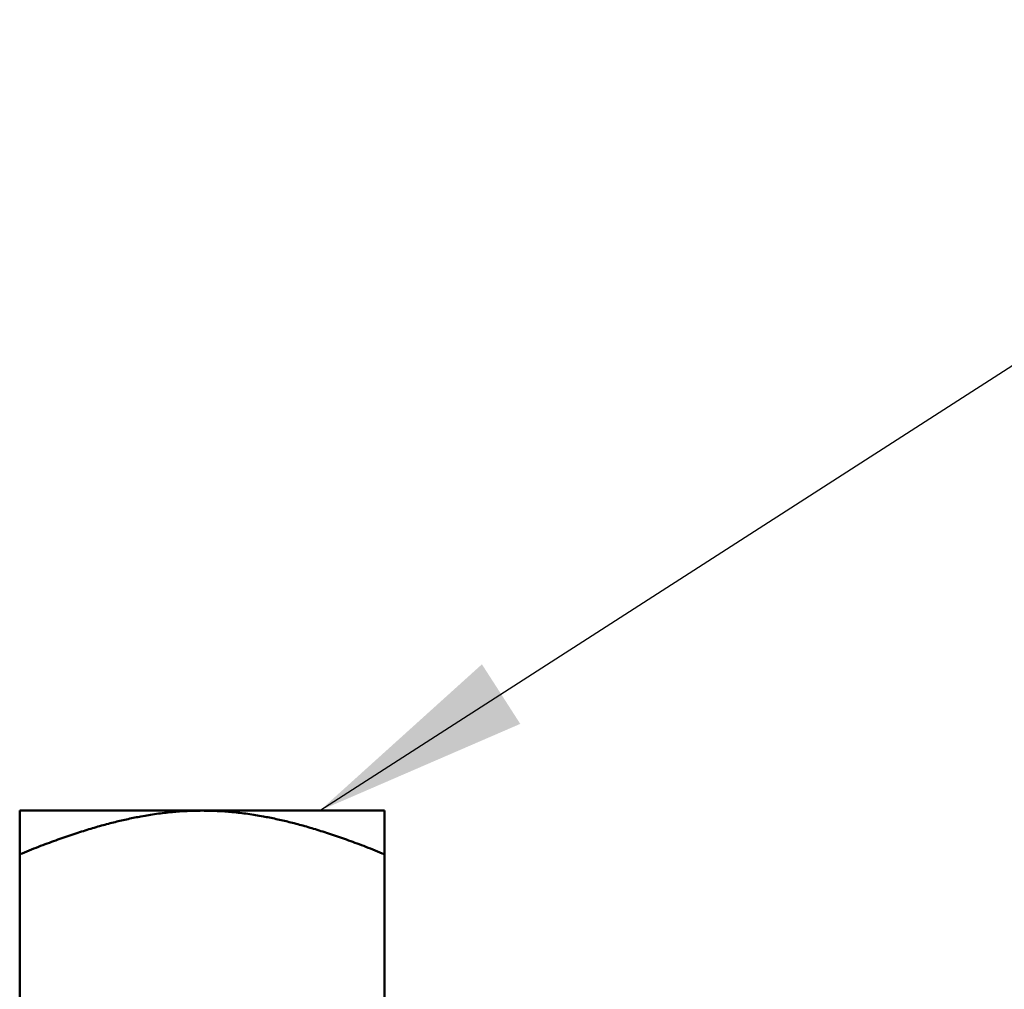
# Model space of a CAD drawing. Header units: inches. Extents: x 1 to 203, y 4 to 128.
# Tile 111 of 132: x 70.41 to 73.11, y 96.16 to 98.82. Entities that reach past the tile are written whole.
import ezdxf

# ---------------------------------------------------------------- set-up
doc = ezdxf.new("R2010")
doc.units = ezdxf.units.IN
doc.header["$LTSCALE"] = 6
doc.header["$MEASUREMENT"] = 0
doc.layers.add('Symbol (ANSI)', color=7, linetype='Continuous', lineweight=25)
doc.layers.add('Visible (ANSI)', color=7, linetype='Continuous', lineweight=50)
doc.styles.add('Note Text (ANSI)', font='tahoma.ttf')
doc.dimstyles.new('Default (ANSI)$7', dxfattribs={"dimscale": 6, "dimtxt": 0.12, "dimasz": 0.098425, "dimexe": 0.125, "dimexo": 0.0625, "dimgap": 0.031496, "dimtad": 0, "dimtih": 1, "dimtoh": 1, "dimrnd": 1e-08, "dimzin": 4, "dimdsep": 46, "dimtxsty": 'Note Text (ANSI)', "dimcen": 0.09, "dimdle": 0.393701, "dimclrd": 256, "dimclre": 256, "dimclrt": 256, "dimadec": 0, "dimazin": 1, "dimtfac": 1, "dimtofl": 0, "dimtmove": 0, "dimatfit": 3, "dimfxl": 1, "dimtolj": 1, "dimtzin": 4, "dimlwd": -1, "dimlwe": -1, "dimarcsym": 0})

msp = doc.modelspace()

# ---------------------------------------------------------------- linework, layer by layer
at = {"layer": 'Visible (ANSI)'}
for p, q in [((70.4098, 96.6527), (70.9098, 96.6527)), ((70.4098, 96.5331), (70.4098, 96.6527)), ((70.9098, 96.6527), (71.4098, 96.6527)), ((71.4098, 96.5331), (71.4098, 96.6527)), ((70.4098, 96.0902), (70.4098, 96.5331)), ((71.4098, 96.0902), (71.4098, 96.5331))]:
    msp.add_line(p, q, dxfattribs=at)
for points, weights in [([(70.9098, 96.6527), (70.7027, 96.6527), (70.4098, 96.5331)], [4.74879894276, 4.74879894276, 3.93403385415]), ([(71.4098, 96.5331), (71.1169, 96.6527), (70.9098, 96.6527)], [3.93403385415, 4.74879894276, 4.74879894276])]:
    msp.add_rational_spline(points, weights, degree=2, dxfattribs=at)

# ---------------------------------------------------------------- leaders
at = {"layer": 'Symbol (ANSI)', "annotation_type": 0, "has_hookline": 1, "hookline_direction": 0, "text_width": 7.2629}
msp.add_leader([(71.2322, 96.6527), (74.6023, 98.8201), (75.1929, 98.8201)], dimstyle='Default (ANSI)$7', override={"dimtad": 0}, dxfattribs=at)

doc.saveas('drawing.dxf')
